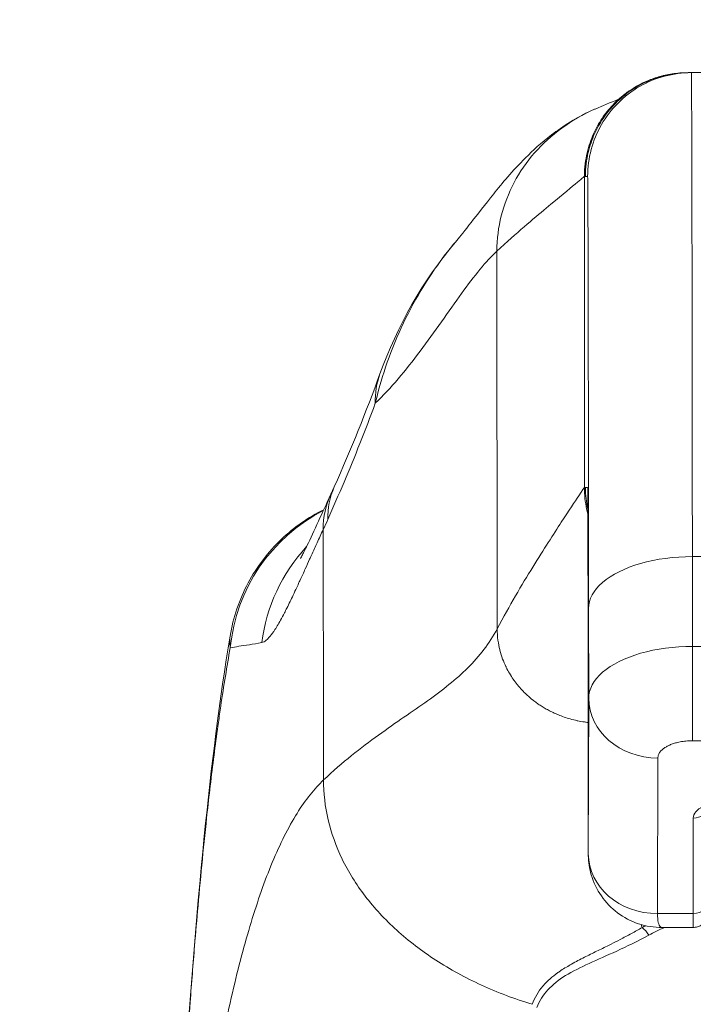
# Model space of a CAD drawing. Header units: inches. Extents: x 1 to 177, y 1 to 112.
# Tile 7 of 70: x 61.544 to 62.311, y 17.239 to 18.36. Entities that reach past the tile are written whole.
import ezdxf

# ---------------------------------------------------------------- set-up
doc = ezdxf.new("R2010")
doc.units = ezdxf.units.IN
doc.header["$LTSCALE"] = 10.666667
doc.header["$MEASUREMENT"] = 0
for name, color, linetype, lineweight in [('Dimension (ANSI)', 7, 'Continuous', 13), ('Visible (ANSI)', 7, 'Continuous', 13), ('Visible Narrow (ANSI)', 7, 'Continuous', 18)]:
    doc.layers.add(name, color=color, linetype=linetype, lineweight=lineweight)
doc.styles.add('Note Text (ANSI)', font='RomanS.shx')
doc.dimstyles.new('Default (ANSI)', dxfattribs={"dimscale": 10.666667, "dimtxt": 0.12, "dimasz": 0.098425, "dimexe": 0.125, "dimexo": 0.0625, "dimgap": 0.031496, "dimtad": 0, "dimtih": 1, "dimtoh": 1, "dimrnd": 1e-08, "dimzin": 0, "dimdsep": 46, "dimtxsty": 'Note Text (ANSI)', "dimcen": 0.09, "dimdle": 0.393701, "dimclrd": 256, "dimclre": 256, "dimclrt": 256, "dimadec": 0, "dimazin": 0, "dimtfac": 1, "dimtofl": 0, "dimtmove": 0, "dimatfit": 3, "dimfxl": 1, "dimtolj": 1, "dimtzin": 4, "dimlwd": -1, "dimlwe": -1, "dimarcsym": 0})

# ---------------------------------------------------------------- blocks, each defined once
blk = doc.blocks.new('*D10')
at = {"layer": 'Defpoints', "color": 0, "transparency": 16777216}
for p in [(64.703, 19.8328), (40.828, 15.9457), (64.703, 15.9457)]:
    blk.add_point(p, dxfattribs=at)
at = {"layer": 'Dimension (ANSI)', "transparency": 16777216}
for p, q in [((40.828, 16.6123), (40.828, 21.1661)), ((64.703, 16.6123), (64.703, 21.1661)), ((41.8778, 19.8328), (49.8695, 19.8328)), ((63.6531, 19.8328), (55.6614, 19.8328))]:
    blk.add_line(p, q, dxfattribs=at)
for points in [[(41.8778, 20.0077), (41.8778, 19.6578), (40.828, 19.8328)], [(63.6531, 20.0077), (63.6531, 19.6578), (64.703, 19.8328)]]:
    blk.add_solid(points, dxfattribs=at)
at = {"layer": 'Dimension (ANSI)', "transparency": 16777216, "insert": (50.2055, 20.4728), "char_height": 1.28, "attachment_point": 1, "style": 'Note Text (ANSI)'}
blk.add_mtext('\\A1;23.87', dxfattribs=at)

msp = doc.modelspace()

# ---------------------------------------------------------------- linework, layer by layer
at = {"layer": 'Visible (ANSI)'}
for p, q in [((62.3066, 18.2998), (62.3054, 18.2998)), ((62.3066, 18.2998), (62.3091, 18.2998)), ((62.8603, 18.2998), (62.3091, 18.2998)), ((62.1917, 17.5123), (62.1918, 17.41)), ((62.3111, 17.3261), (62.2758, 17.3261))]:
    msp.add_line(p, q, dxfattribs=at)
for centre, major_axis, ratio, start_param in [((62.1395, 17.8896), (-0.1851, 0.067), 0.665998, 6.283147), ((62.191, 17.1975), (0, 0.6299), 0.001274, 5.235988)]:
    msp.add_ellipse(centre, major_axis=major_axis, ratio=ratio, start_param=start_param, end_param=6.283186, dxfattribs=at)
for points, knots in [([(62.226, 18.2691), (62.226, 18.2691), (62.226, 18.2692), (62.2267, 18.2698), (62.2271, 18.2701), (62.2301, 18.2726), (62.2312, 18.2736), (62.2338, 18.2756), (62.2349, 18.2765), (62.2375, 18.2783), (62.239, 18.2794), (62.2437, 18.2824), (62.2473, 18.2846), (62.2583, 18.2903), (62.2664, 18.2935), (62.2846, 18.2984), (62.2951, 18.2998), (62.3054, 18.2998)], [2.324809, 2.324809, 2.324809, 2.324809, 2.4153729, 2.4153729, 2.4996666, 2.4996666, 2.529953, 2.529953, 2.5462201, 2.5462201, 2.5624726, 2.5624726, 2.5951409, 2.5951409, 2.6603318, 2.6603318, 2.7396412, 2.7396412, 2.7396412, 2.7396412]), ([(62.2002, 18.2587), (62.2281, 18.2707), (62.2249, 18.2686), (62.2261, 18.2693), (62.2263, 18.2695), (62.2265, 18.2696)], [0, 0, 0, 0, 1.300877, 1.300877, 1.639995, 1.639995, 1.639995, 1.639995]), ([(62.0421, 18.1087), (62.0494, 18.1173), (62.0643, 18.1372), (62.0938, 18.1739), (62.1049, 18.1875), (62.1285, 18.211), (62.1379, 18.2198), (62.1563, 18.2338), (62.1634, 18.2388), (62.1799, 18.2489), (62.1895, 18.254), (62.2002, 18.2587)], [0, 0, 0, 0, 0.755734, 0.755734, 1.131841, 1.131841, 1.328326, 1.328326, 1.431535, 1.431535, 1.538441, 1.538441, 1.538441, 1.538441]), ([(61.864, 17.7464), (61.864, 17.7464), (61.8646, 17.7475), (61.867, 17.752), (61.8691, 17.7562), (61.8752, 17.7689), (61.8796, 17.7783), (61.8888, 17.7984), (61.8935, 17.8087), (61.8987, 17.8198)], [0.5925237, 0.5925237, 0.5925237, 0.5925237, 0.6646619, 0.6646619, 0.7668616, 0.7668616, 0.908863, 0.908863, 1.0310814, 1.0310814, 1.0310814, 1.0310814]), ([(61.7838, 17.6581), (61.7873, 17.6791), (61.7943, 17.6998), (61.8142, 17.737), (61.8272, 17.754), (61.8565, 17.7819), (61.8729, 17.7933), (61.8905, 17.802)], [0, 0, 0, 0, 0.1620881, 0.1620881, 0.3213069, 0.3213069, 0.4702907, 0.4702907, 0.4702907, 0.4702907]), ([(61.7137, 16.7915), (61.723, 17.0208), (61.7352, 17.2395), (61.7625, 17.5103), (61.7718, 17.5862), (61.7838, 17.6581)], [0, 0, 0, 0, 1.850891, 1.850891, 2.630245, 2.630245, 2.630245, 2.630245]), ([(62.2758, 17.3261), (62.2668, 17.3261), (62.2575, 17.3275), (62.2404, 17.3332), (62.2322, 17.3375), (62.218, 17.3482), (62.2117, 17.3547), (62.2016, 17.3693), (62.1977, 17.3775), (62.1931, 17.3932), (62.192, 17.4006), (62.1918, 17.408)], [0, 0, 0, 0, 0.0703736, 0.0703736, 0.1392004, 0.1392004, 0.2072974, 0.2072974, 0.2754598, 0.2754598, 0.3325774, 0.3325774, 0.3325774, 0.3325774]), ([(62.3296, 17.3579), (62.3296, 17.3525), (62.3296, 17.3486), (62.3296, 17.3456), (62.3296, 17.3451), (62.3296, 17.3444), (62.3296, 17.3443), (62.3295, 17.3438), (62.3295, 17.3437), (62.3295, 17.3435), (62.3295, 17.3434), (62.3295, 17.343), (62.3295, 17.3428), (62.3294, 17.3421), (62.3293, 17.3416), (62.3291, 17.3405), (62.329, 17.34), (62.3285, 17.3382), (62.328, 17.337), (62.3264, 17.3342), (62.3253, 17.3326), (62.3225, 17.33), (62.3209, 17.3288), (62.3173, 17.3271), (62.3154, 17.3265), (62.3127, 17.3262), (62.3119, 17.3261), (62.3111, 17.3261)], [0, 0, 0, 0, 0.0823467, 0.0823467, 0.1118576, 0.1118576, 0.1247539, 0.1247539, 0.1265515, 0.1265515, 0.1286021, 0.1286021, 0.1306663, 0.1306663, 0.134814, 0.134814, 0.138887, 0.138887, 0.148968, 0.148968, 0.1632472, 0.1632472, 0.1782167, 0.1782167, 0.1931923, 0.1931923, 0.1993249, 0.1993249, 0.1993249, 0.1993249])]:
    msp.add_open_spline(points, degree=3, knots=knots, dxfattribs=at)
for points in [[(61.9544, 17.9566), (61.9741, 18.0108), (62.0027, 18.0625), (62.042, 18.1087)], [(62.0421, 18.1087), (62.0421, 18.1087), (62.0421, 18.1087), (62.042, 18.1087)], [(61.9024, 17.828), (61.9215, 17.8711), (61.9389, 17.9136), (61.9544, 17.9566)], [(61.8987, 17.8198), (61.8999, 17.8224), (61.9012, 17.8251), (61.9024, 17.828)], [(61.9024, 17.8075), (61.9024, 17.8075), (61.9024, 17.8075), (61.9024, 17.8075)], [(61.7838, 17.6581), (61.7838, 17.6581), (61.7838, 17.6581), (61.7838, 17.6581)], [(62.2758, 17.3261), (62.2758, 17.3261), (62.2758, 17.3261), (62.2758, 17.3261)]]:
    msp.add_open_spline(points, degree=3, dxfattribs=at)
at = {"layer": 'Visible Narrow (ANSI)'}
for p, q in [((62.1885, 18.1817), (62.1873, 18.1817)), ((62.1873, 17.8274), (62.1873, 18.1817)), ((62.1885, 18.1817), (62.191, 18.1817)), ((62.088, 17.6664), (62.0877, 18.0966)), ((62.1885, 17.8274), (62.1873, 17.8274)), ((62.1885, 17.8274), (62.191, 17.8274)), ((62.8615, 17.7486), (62.3104, 17.7486)), ((62.3104, 17.7486), (62.3104, 17.6463)), ((62.1921, 17.6896), (62.1922, 17.5873)), ((62.3104, 17.6463), (62.8616, 17.6463)), ((62.1918, 17.4101), (62.1922, 17.5873)), ((62.3104, 17.5388), (62.8616, 17.5388)), ((62.2706, 17.3419), (62.271, 17.5191)), ((62.1917, 17.5124), (62.1918, 17.4114)), ((61.8542, 17.4463), (61.8542, 17.4463)), ((62.3114, 17.4508), (62.3111, 17.3419)), ((62.3111, 17.3419), (62.2706, 17.3419)), ((62.2242, 17.3105), (62.2242, 17.3105)), ((62.2243, 17.3105), (62.2243, 17.3105)), ((62.2168, 17.296), (62.2168, 17.296)), ((62.2242, 17.2993), (62.2242, 17.2993)), ((62.2243, 17.2994), (62.2243, 17.2994)), ((62.1014, 17.2475), (62.1014, 17.2475))]:
    msp.add_line(p, q, dxfattribs=at)
for centre, major_axis, ratio, start_param, end_param in [((62.3091, 17.1975), (0, 1.1024), 0.001274, 5.235988, 6.283186), ((62.191, 17.1975), (0, 0.9843), 0.001274, 5.235988, 6.283186), ((62.1395, 17.8896), (-0.1851, 0.067), 0.665998, 6.283184, 6.538921), ((62.0824, 17.7482), (-0.18, 0.0797), 0.655545, 0.000024, 0.291487), ((62.077, 17.7365), (-0.1784, 0.0833), 0.683273, 6.283184, 6.587923), ((61.9796, 17.6257), (0, 0.1969), 0.998133, 0.473884, 1.473429), ((61.9796, 17.6257), (0, 0.1968), 0.998133, 0.406174, 0.406182), ((61.8584, 18.0937), (-0.0707, -0.4228), 0.275095, 0.779757, 0.818872), ((62.0139, 17.6257), (0, 0.1969), 0.993, 0.821019, 1.443845), ((62.3103, 17.607), (0, -0.0787), 0.001274, 0.523599, 2.094395), ((62.2709, 17.5873), (-0.0787, 0.0002), 0.866025, 0.002458, 1.573232), ((62.3484, 17.4508), (-0.037, 0), 0.5, 4.710918, 6.281715), ((62.3114, 17.4668), (0.0185, 0), 0.866025, 4.714936, 6.021869), ((62.2705, 17.4101), (-0.0787, 0.0002), 0.866025, 0.002547, 1.573343), ((62.3111, 17.358), (0.0185, 0), 0.866025, 4.714936, 6.283185), ((62.3111, 17.4442), (0, -0.1181), 0.001274, 0, 0.523599), ((62.2531, 17.3105), (0.0095, -0.0177), 0.498926, 1.68999, 2.319519)]:
    msp.add_ellipse(centre, major_axis=major_axis, ratio=ratio, start_param=start_param, end_param=end_param, dxfattribs=at)
for points in [[(62.1873, 18.1817), (62.1873, 18.1867), (62.188, 18.1962), (62.1903, 18.2089), (62.1936, 18.2201), (62.1976, 18.2302), (62.2022, 18.2394), (62.2074, 18.2478), (62.2132, 18.2557), (62.2198, 18.2633), (62.2273, 18.2705), (62.2359, 18.2774), (62.2459, 18.284), (62.2576, 18.29), (62.2712, 18.2951), (62.287, 18.2988), (62.299, 18.2998), (62.3054, 18.2998)], [(62.3091, 18.2998), (62.2885, 18.2998), (62.2473, 18.2888), (62.2021, 18.2435), (62.191, 18.2023), (62.191, 18.1817)], [(62.3104, 17.7486), (62.2897, 17.7486), (62.2485, 17.7431), (62.2032, 17.7205), (62.1921, 17.6999), (62.1921, 17.6896)], [(62.1993, 17.559), (62.1993, 17.559), (62.1993, 17.559), (62.1993, 17.559)], [(62.2063, 17.5484), (62.2063, 17.5484), (62.2063, 17.5484), (62.2063, 17.5484)], [(62.2521, 17.3294), (62.2524, 17.3283), (62.2527, 17.3272), (62.253, 17.326)], [(62.257, 17.3282), (62.2557, 17.3275), (62.2544, 17.3268), (62.253, 17.326)], [(62.2784, 17.3261), (62.2723, 17.3234), (62.2664, 17.3204), (62.2607, 17.3173)], [(62.2758, 17.3261), (62.2758, 17.3261), (62.2758, 17.3261), (62.2758, 17.3261)]]:
    msp.add_open_spline(points, degree=3, dxfattribs=at)
for points, knots in [([(62.3066, 18.2998), (62.3002, 18.2998), (62.2942, 18.2993), (62.2885, 18.2984), (62.2829, 18.2976), (62.2776, 18.2963), (62.2727, 18.2948), (62.2678, 18.2934), (62.2633, 18.2917), (62.2591, 18.2898), (62.2549, 18.288), (62.251, 18.286), (62.2474, 18.2839), (62.2438, 18.2818), (62.2404, 18.2796), (62.2373, 18.2774), (62.2342, 18.2751), (62.2314, 18.2728), (62.2287, 18.2704), (62.226, 18.2681), (62.2235, 18.2657), (62.2212, 18.2632), (62.2188, 18.2608), (62.2166, 18.2582), (62.2145, 18.2557), (62.2125, 18.2531), (62.2105, 18.2505), (62.2087, 18.2477), (62.2069, 18.245), (62.2051, 18.2422), (62.2035, 18.2393), (62.2019, 18.2363), (62.2003, 18.2333), (62.1989, 18.2301), (62.1974, 18.2269), (62.1961, 18.2235), (62.1949, 18.2199), (62.1937, 18.2164), (62.1926, 18.2126), (62.1916, 18.2087), (62.1907, 18.2047), (62.1899, 18.2005), (62.1894, 18.196), (62.1888, 18.1915), (62.1885, 18.1867), (62.1885, 18.1817)], [0, 0, 0, 0, 0.066667, 0.066667, 0.066667, 0.133333, 0.133333, 0.133333, 0.2, 0.2, 0.2, 0.266667, 0.266667, 0.266667, 0.333333, 0.333333, 0.333333, 0.4, 0.4, 0.4, 0.466667, 0.466667, 0.466667, 0.533333, 0.533333, 0.533333, 0.6, 0.6, 0.6, 0.666667, 0.666667, 0.666667, 0.733333, 0.733333, 0.733333, 0.8, 0.8, 0.8, 0.866667, 0.866667, 0.866667, 0.933333, 0.933333, 0.933333, 1, 1, 1, 1]), ([(62.0877, 18.0966), (62.0877, 18.1104), (62.0894, 18.1237), (62.0927, 18.1368), (62.096, 18.1498), (62.1009, 18.1625), (62.1072, 18.1746), (62.1136, 18.1866), (62.1215, 18.198), (62.1306, 18.2085), (62.1398, 18.2189), (62.1502, 18.2284), (62.1617, 18.2367), (62.1731, 18.2451), (62.1856, 18.2523), (62.1989, 18.2581), (62.1993, 18.2583), (62.1998, 18.2585), (62.2002, 18.2587)], [0, 0, 0, 0, 0.1428571, 0.1428571, 0.1428571, 0.2857143, 0.2857143, 0.2857143, 0.4285714, 0.4285714, 0.4285714, 0.5714286, 0.5714286, 0.5714286, 0.7142857, 0.7142857, 0.7142857, 0.7192101, 0.7192101, 0.7192101, 0.7192101]), ([(62.1873, 18.1817), (62.1872, 18.1817), (62.184, 18.1788), (62.1768, 18.1728), (62.1697, 18.1668), (62.1587, 18.1577), (62.1438, 18.1454), (62.1289, 18.133), (62.1102, 18.1174), (62.0877, 18.0966)], [0, 0, 0, 0, 0.333333, 0.333333, 0.333333, 0.666667, 0.666667, 0.666667, 1, 1, 1, 1]), ([(62.042, 18.1087), (62.0367, 18.1025), (62.0315, 18.0959), (62.0263, 18.0891), (62.0177, 18.0776), (62.0094, 18.0653), (62.0013, 18.0519), (61.9933, 18.0386), (61.9856, 18.0242), (61.9788, 18.0093), (61.9719, 17.9944), (61.9658, 17.9791), (61.9609, 17.9645), (61.956, 17.95), (61.9522, 17.9363), (61.9492, 17.9232)], [0.6932227, 0.6932227, 0.6932227, 0.6932227, 0.7333333, 0.7333333, 0.7333333, 0.8, 0.8, 0.8, 0.8666667, 0.8666667, 0.8666667, 0.9333333, 0.9333333, 0.9333333, 0.9999998, 0.9999998, 0.9999998, 0.9999998]), ([(62.0877, 18.0966), (62.0752, 18.0851), (62.062, 18.0683), (62.0474, 18.0482), (62.0328, 18.0281), (62.0168, 18.0046), (62.0003, 17.9827), (61.9838, 17.9607), (61.9669, 17.9402), (61.9492, 17.9232)], [0, 0, 0, 0, 0.3333333, 0.3333333, 0.3333333, 0.6666667, 0.6666667, 0.6666667, 0.9999999, 0.9999999, 0.9999999, 0.9999999]), ([(61.9492, 17.9232), (61.9435, 17.9077), (61.9376, 17.8925), (61.9317, 17.8775), (61.9257, 17.8626), (61.9197, 17.848), (61.9136, 17.8335), (61.9075, 17.819), (61.9012, 17.8048), (61.895, 17.7907)], [0, 0, 0, 0, 0.333333, 0.333333, 0.333333, 0.666667, 0.666667, 0.666667, 1, 1, 1, 1]), ([(62.1873, 17.8274), (62.1873, 17.8274), (62.1852, 17.8243), (62.1809, 17.8178), (62.1765, 17.8113), (62.1699, 17.8013), (62.161, 17.7877), (62.1522, 17.7741), (62.141, 17.7569), (62.1285, 17.7366), (62.116, 17.7163), (62.1021, 17.693), (62.088, 17.6664)], [0, 0, 0, 0, 0.25, 0.25, 0.25, 0.5, 0.5, 0.5, 0.75, 0.75, 0.75, 1, 1, 1, 1]), ([(62.1913, 17.7971), (62.1908, 17.7991), (62.1894, 17.8046), (62.1878, 17.8144), (62.1873, 17.8229), (62.1873, 17.8274)], [0.8409815, 0.8409815, 0.8409815, 0.8409815, 0.875, 0.9375, 1, 1, 1, 1]), ([(62.1885, 17.8274), (62.1885, 17.8229), (62.1888, 17.8187), (62.1892, 17.8146), (62.1896, 17.8106), (62.1903, 17.8067), (62.1911, 17.803), (62.1911, 17.8027), (62.1912, 17.8024), (62.1912, 17.8021)], [0, 0, 0, 0, 0.0625, 0.0625, 0.0625, 0.125, 0.125, 0.125, 0.13016, 0.13016, 0.13016, 0.13016]), ([(61.8898, 17.7794), (61.8875, 17.7743), (61.8852, 17.7693), (61.8829, 17.7643), (61.8819, 17.7622), (61.8809, 17.76), (61.88, 17.7579), (61.8787, 17.7551), (61.8774, 17.7523), (61.8761, 17.7495), (61.8756, 17.7482), (61.875, 17.7469), (61.8744, 17.7457), (61.8727, 17.742), (61.8711, 17.7383), (61.8694, 17.7346), (61.8675, 17.7304), (61.8656, 17.7261), (61.8636, 17.7219), (61.8633, 17.7212), (61.8629, 17.7204), (61.8626, 17.7197), (61.8616, 17.7176), (61.8607, 17.7155), (61.8597, 17.7134), (61.8584, 17.7105), (61.857, 17.7076), (61.8556, 17.7047), (61.8533, 17.6997), (61.8509, 17.6948), (61.8485, 17.69), (61.8475, 17.6881), (61.8466, 17.6862), (61.8456, 17.6844), (61.8442, 17.6816), (61.8427, 17.6788), (61.8412, 17.6761), (61.8388, 17.6717), (61.8363, 17.6676), (61.8339, 17.664), (61.8333, 17.663), (61.8326, 17.6621), (61.832, 17.6612), (61.8302, 17.6588), (61.8285, 17.6567), (61.8268, 17.6549), (61.8261, 17.6543), (61.8255, 17.6537), (61.8249, 17.6532), (61.8232, 17.6518), (61.8216, 17.6509), (61.82, 17.6506)], [0.0000001, 0.0000001, 0.0000001, 0.0000001, 0.1, 0.1, 0.1, 0.1430626, 0.1430626, 0.1430626, 0.2, 0.2, 0.2, 0.2257229, 0.2257229, 0.2257229, 0.3, 0.3, 0.3, 0.3850653, 0.3850653, 0.3850653, 0.4, 0.4, 0.4, 0.4414986, 0.4414986, 0.4414986, 0.5, 0.5, 0.5, 0.6, 0.6, 0.6, 0.639295, 0.639295, 0.639295, 0.7, 0.7, 0.7, 0.8, 0.8, 0.8, 0.8269053, 0.8269053, 0.8269053, 0.9, 0.9, 0.9, 0.927563, 0.927563, 0.927563, 1, 1, 1, 1]), ([(61.8902, 17.4941), (61.8902, 17.5105), (61.8902, 17.5266), (61.8901, 17.5425), (61.8901, 17.5584), (61.8901, 17.574), (61.8901, 17.5897), (61.89, 17.6054), (61.89, 17.6211), (61.89, 17.6369), (61.89, 17.6527), (61.89, 17.6685), (61.8899, 17.6844), (61.8899, 17.7002), (61.8899, 17.7162), (61.8899, 17.732), (61.8899, 17.7477), (61.8898, 17.7634), (61.8898, 17.7794)], [0, 0, 0, 0, 0.166667, 0.166667, 0.166667, 0.333333, 0.333333, 0.333333, 0.5, 0.5, 0.5, 0.666667, 0.666667, 0.666667, 0.833333, 0.833333, 0.833333, 1, 1, 1, 1]), ([(62.088, 17.6664), (62.0791, 17.6496), (62.0678, 17.6351), (62.0545, 17.6218), (62.0412, 17.6086), (62.0258, 17.5966), (62.0087, 17.5844), (61.9916, 17.5722), (61.9728, 17.5598), (61.9528, 17.5453), (61.9328, 17.5309), (61.9116, 17.5144), (61.8902, 17.4941)], [0, 0, 0, 0, 0.25, 0.25, 0.25, 0.5, 0.5, 0.5, 0.75, 0.75, 0.75, 1, 1, 1, 1]), ([(62.1917, 17.5596), (62.1902, 17.5598), (62.1888, 17.56), (62.1874, 17.5602), (62.1847, 17.5606), (62.1821, 17.561), (62.1795, 17.5616), (62.1793, 17.5616), (62.1792, 17.5617), (62.179, 17.5617), (62.1764, 17.5623), (62.1738, 17.5629), (62.1713, 17.5636), (62.1688, 17.5643), (62.1665, 17.565), (62.1642, 17.5658), (62.162, 17.5666), (62.1598, 17.5674), (62.1577, 17.5683), (62.1572, 17.5685), (62.1566, 17.5687), (62.1561, 17.569), (62.1546, 17.5696), (62.1532, 17.5702), (62.1518, 17.5709), (62.1499, 17.5718), (62.1481, 17.5727), (62.1464, 17.5736), (62.1447, 17.5745), (62.143, 17.5754), (62.1414, 17.5764), (62.1399, 17.5773), (62.1384, 17.5782), (62.1369, 17.5792), (62.1355, 17.5801), (62.1341, 17.5811), (62.1328, 17.5821), (62.1315, 17.583), (62.1302, 17.584), (62.129, 17.5849), (62.1266, 17.5868), (62.1244, 17.5887), (62.1222, 17.5907), (62.122, 17.5909), (62.1217, 17.5911), (62.1215, 17.5913), (62.1197, 17.593), (62.118, 17.5947), (62.1163, 17.5965), (62.1145, 17.5984), (62.1128, 17.6004), (62.1111, 17.6025), (62.1103, 17.6034), (62.1096, 17.6044), (62.1088, 17.6054), (62.108, 17.6065), (62.1072, 17.6076), (62.1063, 17.6088), (62.1048, 17.611), (62.1034, 17.6133), (62.102, 17.6156), (62.1007, 17.6178), (62.0994, 17.6201), (62.0983, 17.6224), (62.0982, 17.6227), (62.098, 17.623), (62.0979, 17.6232), (62.0966, 17.626), (62.0953, 17.6289), (62.0942, 17.6319), (62.093, 17.635), (62.092, 17.6383), (62.0911, 17.6418), (62.091, 17.642), (62.091, 17.6423), (62.0909, 17.6426), (62.0901, 17.646), (62.0894, 17.6495), (62.0889, 17.6532), (62.0883, 17.6575), (62.088, 17.6619), (62.088, 17.6664)], [0.0663743, 0.0663743, 0.0663743, 0.0663743, 0.0866942, 0.0866942, 0.0866942, 0.125, 0.125, 0.125, 0.127343, 0.127343, 0.127343, 0.1664529, 0.1664529, 0.1664529, 0.2041112, 0.2041112, 0.2041112, 0.2404391, 0.2404391, 0.2404391, 0.25, 0.25, 0.25, 0.2755435, 0.2755435, 0.2755435, 0.3095266, 0.3095266, 0.3095266, 0.3424827, 0.3424827, 0.3424827, 0.3744935, 0.3744935, 0.3744935, 0.4056336, 0.4056336, 0.4056336, 0.4359163, 0.4359163, 0.4359163, 0.4938814, 0.4938814, 0.4938814, 0.5, 0.5, 0.5, 0.5485638, 0.5485638, 0.5485638, 0.6008702, 0.6008702, 0.6008702, 0.625, 0.625, 0.625, 0.6517656, 0.6517656, 0.6517656, 0.7027174, 0.7027174, 0.7027174, 0.75, 0.75, 0.75, 0.7553861, 0.7553861, 0.7553861, 0.8112131, 0.8112131, 0.8112131, 0.8704373, 0.8704373, 0.8704373, 0.875, 0.875, 0.875, 0.9331142, 0.9331142, 0.9331142, 1, 1, 1, 1]), ([(61.784, 17.6448), (61.7836, 17.6472), (61.7833, 17.6496), (61.7833, 17.652), (61.7833, 17.654), (61.7835, 17.656), (61.7838, 17.6581)], [0, 0, 0, 0, 0.04979105, 0.04979105, 0.04979105, 0.09070023, 0.09070023, 0.09070023, 0.09070023]), ([(61.784, 17.6448), (61.7835, 17.6421), (61.783, 17.6393), (61.7825, 17.6365), (61.7789, 17.6157), (61.7753, 17.5935), (61.7718, 17.5692), (61.7714, 17.566), (61.7709, 17.5628), (61.7705, 17.5596), (61.7675, 17.5383), (61.7645, 17.5154), (61.7617, 17.4918), (61.7604, 17.4806), (61.7591, 17.4693), (61.7578, 17.4579), (61.7559, 17.44), (61.754, 17.422), (61.7522, 17.4039), (61.7505, 17.3862), (61.7488, 17.3685), (61.7473, 17.3509), (61.7459, 17.3356), (61.7446, 17.3204), (61.7433, 17.3049), (61.7416, 17.2843), (61.74, 17.2633), (61.7383, 17.2411), (61.7372, 17.2261), (61.7361, 17.2105), (61.735, 17.1945), (61.7333, 17.169), (61.7315, 17.1423), (61.7298, 17.1141), (61.729, 17.1005), (61.7281, 17.0865), (61.7273, 17.0722), (61.7254, 17.0384), (61.7234, 17.0028), (61.7216, 16.9652), (61.7211, 16.9562), (61.7207, 16.9471), (61.7202, 16.9379), (61.718, 16.8921), (61.7158, 16.8434), (61.7137, 16.7915)], [0, 0, 0, 0, 0.0152892, 0.0152892, 0.0152892, 0.1281656, 0.1281656, 0.1281656, 0.1428571, 0.1428571, 0.1428571, 0.2397281, 0.2397281, 0.2397281, 0.2857143, 0.2857143, 0.2857143, 0.3578831, 0.3578831, 0.3578831, 0.4285714, 0.4285714, 0.4285714, 0.4897426, 0.4897426, 0.4897426, 0.5714286, 0.5714286, 0.5714286, 0.6267197, 0.6267197, 0.6267197, 0.7142857, 0.7142857, 0.7142857, 0.756805, 0.756805, 0.756805, 0.8571429, 0.8571429, 0.8571429, 0.8810186, 0.8810186, 0.8810186, 1, 1, 1, 1]), ([(61.82, 17.6506), (61.8148, 17.6497), (61.8101, 17.6488), (61.8058, 17.6482), (61.8014, 17.6475), (61.7974, 17.6469), (61.7938, 17.6464), (61.7902, 17.6458), (61.787, 17.6453), (61.784, 17.6448)], [0.0000002, 0.0000002, 0.0000002, 0.0000002, 0.3333333, 0.3333333, 0.3333333, 0.6666667, 0.6666667, 0.6666667, 1, 1, 1, 1]), ([(62.1922, 17.5873), (62.1922, 17.5976), (62.1978, 17.6079), (62.2081, 17.6168), (62.2184, 17.6257), (62.2335, 17.6333), (62.2514, 17.6384), (62.2692, 17.6436), (62.2898, 17.6463), (62.3104, 17.6463)], [0, 0, 0, 0, 0.333333, 0.333333, 0.333333, 0.666667, 0.666667, 0.666667, 1, 1, 1, 1]), ([(62.271, 17.5191), (62.271, 17.5204), (62.2712, 17.5216), (62.2717, 17.5228), (62.2722, 17.524), (62.2728, 17.5251), (62.2736, 17.5261), (62.2743, 17.5271), (62.2752, 17.528), (62.2761, 17.5288), (62.277, 17.5296), (62.278, 17.5303), (62.2791, 17.531), (62.2802, 17.5317), (62.2813, 17.5324), (62.2826, 17.533), (62.2839, 17.5337), (62.2852, 17.5342), (62.2866, 17.5348), (62.288, 17.5353), (62.2894, 17.5358), (62.2911, 17.5363), (62.2927, 17.5367), (62.2945, 17.5371), (62.2965, 17.5375), (62.2985, 17.5379), (62.3007, 17.5382), (62.303, 17.5384), (62.3053, 17.5387), (62.3078, 17.5388), (62.3104, 17.5388)], [0.0000126, 0.0000126, 0.0000126, 0.0000126, 0.1, 0.1, 0.1, 0.2, 0.2, 0.2, 0.3, 0.3, 0.3, 0.4, 0.4, 0.4, 0.5, 0.5, 0.5, 0.6, 0.6, 0.6, 0.7, 0.7, 0.7, 0.8, 0.8, 0.8, 0.9, 0.9, 0.9, 1, 1, 1, 1]), ([(61.8902, 17.4941), (61.8798, 17.4842), (61.8698, 17.4718), (61.86, 17.4561), (61.8502, 17.4403), (61.8406, 17.4212), (61.8318, 17.4002), (61.8231, 17.3791), (61.8151, 17.3562), (61.8077, 17.3318), (61.8003, 17.3074), (61.7934, 17.2816), (61.7864, 17.2515), (61.7795, 17.2214), (61.7725, 17.1871), (61.7662, 17.1526), (61.76, 17.1181), (61.7544, 17.0837), (61.7491, 17.0471), (61.7438, 17.0104), (61.7386, 16.9716), (61.7336, 16.9293), (61.7285, 16.887), (61.7236, 16.8412), (61.7188, 16.7922)], [0, 0, 0, 0, 0.125, 0.125, 0.125, 0.25, 0.25, 0.25, 0.375, 0.375, 0.375, 0.5, 0.5, 0.5, 0.625, 0.625, 0.625, 0.75, 0.75, 0.75, 0.875, 0.875, 0.875, 1, 1, 1, 1]), ([(62.1279, 17.2386), (62.108, 17.2447), (62.0885, 17.252), (62.0701, 17.2605), (62.0517, 17.2689), (62.0343, 17.2784), (62.0182, 17.2889), (62.002, 17.2993), (61.9871, 17.3108), (61.9736, 17.323), (61.9601, 17.3352), (61.9481, 17.3482), (61.9377, 17.3618), (61.9273, 17.3754), (61.9185, 17.3896), (61.9114, 17.4041), (61.9044, 17.4187), (61.899, 17.4337), (61.8955, 17.4488), (61.8919, 17.464), (61.8902, 17.4794), (61.8902, 17.4941)], [0.0000001, 0.0000001, 0.0000001, 0.0000001, 0.1428571, 0.1428571, 0.1428571, 0.2857143, 0.2857143, 0.2857143, 0.4285714, 0.4285714, 0.4285714, 0.5714286, 0.5714286, 0.5714286, 0.7142857, 0.7142857, 0.7142857, 0.8571429, 0.8571429, 0.8571429, 1, 1, 1, 1]), ([(62.2758, 17.3261), (62.2751, 17.3261), (62.2745, 17.3263), (62.2739, 17.3267), (62.2729, 17.3276), (62.272, 17.3293), (62.2715, 17.3318), (62.2709, 17.3344), (62.2706, 17.3377), (62.2706, 17.3419)], [0.7874485, 0.7874485, 0.7874485, 0.7874485, 0.8333333, 0.8333333, 0.8333333, 0.9166667, 0.9166667, 0.9166667, 1, 1, 1, 1]), ([(62.253, 17.326), (62.249, 17.3237), (62.245, 17.3215), (62.2411, 17.3193), (62.2366, 17.3169), (62.2322, 17.3146), (62.2279, 17.3124), (62.2245, 17.3106), (62.2211, 17.3089), (62.2178, 17.3072), (62.2168, 17.3067), (62.2158, 17.3062), (62.2148, 17.3057), (62.2102, 17.3034), (62.2057, 17.3012), (62.2013, 17.2991), (62.1966, 17.2967), (62.1919, 17.2945), (62.1874, 17.2922), (62.1824, 17.2896), (62.1775, 17.2871), (62.1728, 17.2845), (62.1708, 17.2833), (62.1688, 17.2821), (62.1668, 17.281), (62.1647, 17.2797), (62.1626, 17.2784), (62.1606, 17.2771), (62.1595, 17.2763), (62.1583, 17.2755), (62.1572, 17.2747), (62.1508, 17.2701), (62.1452, 17.2652), (62.1405, 17.2598), (62.1404, 17.2596), (62.1403, 17.2595), (62.1401, 17.2593), (62.1348, 17.2531), (62.1307, 17.2462), (62.1279, 17.2386)], [0, 0, 0, 0, 0.065683, 0.065683, 0.065683, 0.140097, 0.140097, 0.140097, 0.2, 0.2, 0.2, 0.218494, 0.218494, 0.218494, 0.3046, 0.3046, 0.3046, 0.399021, 0.399021, 0.399021, 0.503543, 0.503543, 0.503543, 0.549809, 0.549809, 0.549809, 0.6, 0.6, 0.6, 0.628883, 0.628883, 0.628883, 0.8, 0.8, 0.8, 0.804258, 0.804258, 0.804258, 1, 1, 1, 1]), ([(62.2607, 17.3173), (62.2478, 17.3104), (62.2355, 17.3045), (62.2242, 17.2993), (62.2129, 17.2942), (62.2026, 17.2897), (62.1928, 17.2852), (62.183, 17.2807), (62.1737, 17.2762), (62.1658, 17.2713), (62.1579, 17.2664), (62.1512, 17.261), (62.1457, 17.255), (62.1402, 17.249), (62.1359, 17.2424), (62.133, 17.2351)], [0.0000001, 0.0000001, 0.0000001, 0.0000001, 0.2, 0.2, 0.2, 0.4, 0.4, 0.4, 0.6, 0.6, 0.6, 0.8, 0.8, 0.8, 1, 1, 1, 1])]:
    msp.add_open_spline(points, degree=3, knots=knots, dxfattribs=at)

# ---------------------------------------------------------------- dimensions: what is measured, and where the dimension line sits
at = {"layer": 'Dimension (ANSI)'}
dim = msp.add_linear_dim(base=(64.702956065, 19.8327518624), p1=(40.827956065, 15.9456517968), p2=(64.702956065, 15.9456517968), angle=180, dimstyle='Default (ANSI)', override={"dimtih": 0, "dimtoh": 0, "dimdec": 2, "dimtp": 0, "dimtm": 0, "dimtdec": 2, "dimatfit": 1}, dxfattribs=at)
dim.commit()
dim.dimension.update_dxf_attribs({"geometry": '*D10', "text_midpoint": (52.765456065, 19.8327518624), "dimtype": 160})

doc.saveas('drawing.dxf')
